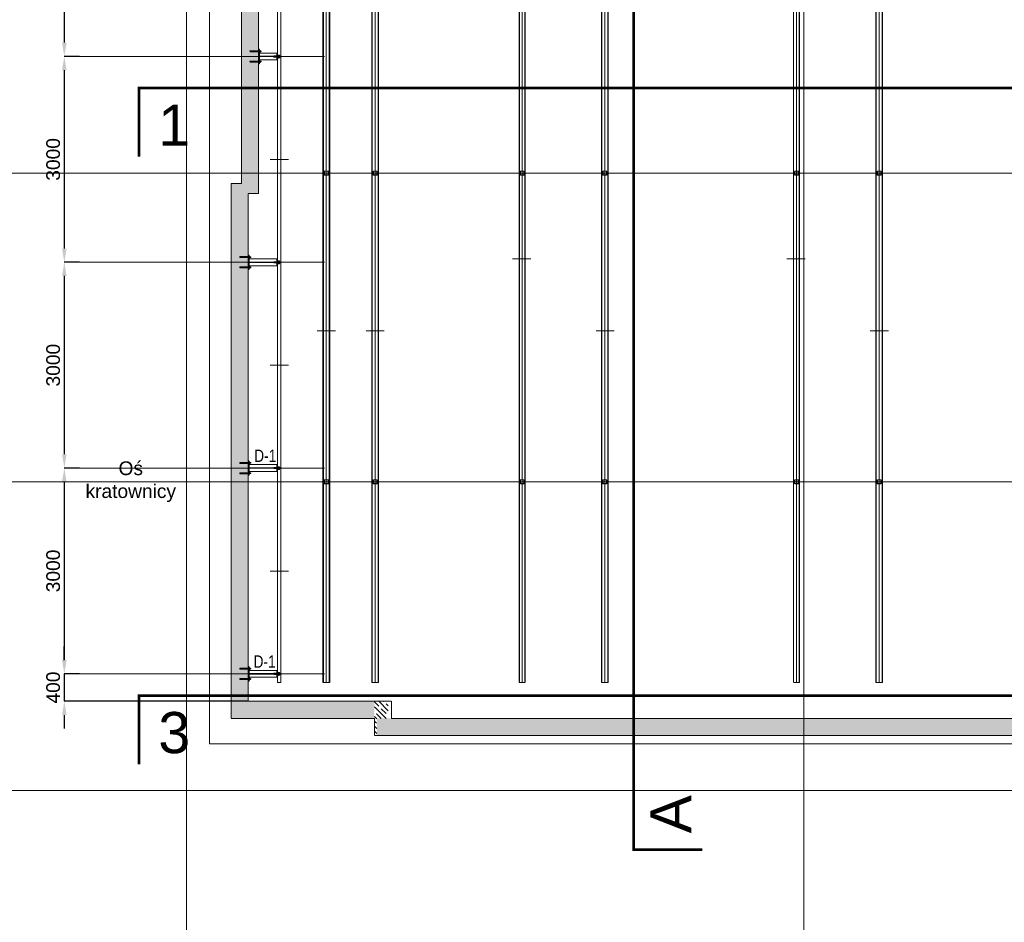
# Model space of a CAD drawing. Header units: millimetres. Extents: x -176817 to 571382, y -58489 to 156123.
# Tile 231 of 256: x 135977 to 150336, y 129807 to 142965. Entities that reach past the tile are written whole.
import ezdxf

# ---------------------------------------------------------------- set-up
doc = ezdxf.new("R2010")
doc.units = ezdxf.units.MM
doc.header["$LTSCALE"] = 0.2
doc.linetypes.add('DASHED', pattern=[19.05, 12.7, -6.35])
doc.linetypes.add('HIDDEN', pattern=[9.525, 6.35, -3.175])
doc.layers.get('0').update_dxf_attribs({"lineweight": 13})
doc.layers.get('Defpoints').update_dxf_attribs({"lineweight": 13})
doc.layers.add('-AAA Podkład', color=252, linetype='Continuous', lineweight=13)
doc.layers.add('LAYER1', color=7, linetype='Continuous', lineweight=13)
doc.styles.get("Standard").update_dxf_attribs({"font": 'arial.ttf'})
doc.dimstyles.new('STANDARD-100', dxfattribs={"dimscale": 100, "dimtxt": 2, "dimasz": 2, "dimexe": 0, "dimexo": 0, "dimgap": 0.6, "dimtad": 1, "dimdec": 0, "dimzin": 12, "dimdsep": 46, "dimtxsty": 'Standard', "dimcen": 1, "dimclrd": 256, "dimclre": 256, "dimclrt": 2, "dimadec": 0, "dimazin": 0, "dimtfac": 1, "dimtdec": 0, "dimtmove": 0, "dimatfit": 3, "dimfxl": 0, "dimtolj": 1, "dimtzin": 0, "dimarcsym": 0})
pattern_1 = [(315, (111410.91, 158729.21), (70.71068, 70.71068), []), (315, (111410.91, 158658.71), (70.71068, 70.71068), [100, -50])]

# ---------------------------------------------------------------- blocks, each defined once
blk = doc.blocks.new('*U2')
at = {"color": 0}
for p, q in [((-36, 0), (14, 0)), ((-32, 5), (-31, 6)), ((-32, 5), (-32, -5)), ((-30, 5), (-32, 5)), ((-30, 6), (-31, 6)), ((-30, 8), (-30, -8)), ((-30, 8), (-30, -8)), ((-30, 8), (-30, -8)), ((-20, 5), (-30, 5)), ((-20, 11), (-29, 11)), ((-20, -12), (-20, 12)), ((-20, 8), (-20, -8)), ((-17, 12), (-20, 12)), ((-17, -12), (-17, 12)), ((-17, -12), (-17, 12)), ((0, 6), (-17, 6)), ((-1, 5), (-17, 5)), ((-1, 6), (-1, -6)), ((0, -12), (0, 12)), ((2, 12), (0, 12)), ((2, -12), (2, 12)), ((2, 9), (2, -9)), ((3, 11), (3, -11)), ((10, 11), (3, 11)), ((2, 9), (3, 9)), ((10, 5), (3, 5)), ((10, 8), (10, -8)), ((-32, -5), (-31, -6)), ((-30, -5), (-32, -5)), ((-30, -6), (-31, -6)), ((-20, -5), (-30, -5)), ((-20, -11), (-29, -11)), ((-17, -12), (-20, -12)), ((-1, -5), (-17, -5)), ((0, -6), (-17, -6)), ((2, -12), (0, -12)), ((10, -5), (3, -5)), ((2, -9), (3, -9)), ((10, -11), (3, -11))]:
    blk.add_line(p, q, dxfattribs=at)
for centre, radius, start, end in [((-25, 8), 4.47, 141.9467, 218.0533), ((-13, 0), 16.3, 160.3279, 199.6721), ((-24, 8), 4.47, 321.9467, 38.0533), ((-36, 0), 16.3, 340.3279, 19.6721), ((6, 8), 4.47, 321.9467, 38.0533), ((-6, 0), 16.3, 340.3279, 19.6721), ((-25, -8), 4.47, 141.9467, 218.0533), ((-24, -8), 4.47, 321.9467, 38.0533), ((6, -8), 4.47, 321.9467, 38.0533)]:
    blk.add_arc(centre, radius, start, end, dxfattribs=at)
blk = doc.blocks.new('CLMP2', base_point=(-240.02793, 677.2178))
at = {"layer": 'LAYER1', "color": 0, "linetype": 'Continuous'}
for p, q in [((-228.02793, 842.16751), (-235.02793, 839.69709)), ((-235.02793, 727.51421), (-235.02793, 839.69709)), ((-228.02793, 727.51421), (-235.02793, 727.51421)), ((-234.02793, 838.76421), (-222.02793, 838.76421)), ((-234.02793, 838.76421), (-234.02793, 730.17843)), ((-234.02793, 730.17843), (-233.32082, 729.47132)), ((-228.02793, 730.17843), (-234.02793, 730.17843)), ((-234.02793, 724.85), (-233.32082, 725.55711)), ((-234.02793, 724.85), (-234.02793, 704.85)), ((-228.02793, 724.85), (-234.02793, 724.85)), ((-233.02793, 728.76421), (-233.02793, 726.26421)), ((-232.95793, 835.3444), (-232.95793, 730.17843)), ((-232.95793, 724.85), (-232.95793, 704.85)), ((-232.13688, 728.76421), (-228.02793, 728.76421)), ((-232.13688, 726.26421), (-228.02793, 726.26421)), ((-228.02793, 842.16751), (-228.02793, 677.2178)), ((-228.02793, 842.16751), (-221.02793, 839.69709)), ((-228.02793, 730.17843), (-222.02793, 730.17843)), ((-223.91898, 728.76421), (-228.02793, 728.76421)), ((-228.02793, 727.51421), (-221.02793, 727.51421)), ((-223.91898, 726.26421), (-228.02793, 726.26421)), ((-228.02793, 724.85), (-222.02793, 724.85)), ((-223.09793, 835.3444), (-223.09793, 730.17843)), ((-223.09793, 724.85), (-223.09793, 704.85)), ((-223.02793, 728.76421), (-223.02793, 726.26421)), ((-222.02793, 730.17843), (-222.73503, 729.47132)), ((-222.02793, 724.85), (-222.73503, 725.55711)), ((-222.02793, 838.76421), (-222.02793, 730.17843)), ((-222.02793, 724.85), (-222.02793, 704.85)), ((-221.02793, 727.51421), (-221.02793, 839.69709)), ((-216.02793, 704.85), (-240.02793, 704.85)), ((-240.02793, 704.85), (-240.02793, 702.35)), ((-216.02793, 702.35), (-240.02793, 702.35)), ((-238.99758, 701.50149), (-237.52793, 702.35)), ((-238.99758, 701.50149), (-238.99758, 693.19851)), ((-238.99758, 693.19851), (-237.52793, 692.35)), ((-218.52793, 702.35), (-237.52793, 702.35)), ((-237.52793, 692.35), (-218.52793, 692.35)), ((-234.02793, 692.35), (-234.02793, 687.69169)), ((-222.02793, 687.69169), (-234.02793, 687.69169)), ((-232.41059, 685.76421), (-234.02793, 687.69169)), ((-233.51276, 701.50149), (-233.51276, 693.19851)), ((-232.95793, 692.35), (-232.95793, 686.41651)), ((-232.41059, 685.76421), (-232.41059, 679.10321)), ((-232.41059, 679.10321), (-231.82342, 678.76421)), ((-231.82342, 678.76421), (-224.23243, 678.76421)), ((-230.21926, 685.75575), (-230.21926, 679.10321)), ((-228.02793, 704.85), (-228.02793, 704.85)), ((-225.8366, 685.75575), (-225.8366, 679.10321)), ((-223.64527, 679.10321), (-224.23243, 678.76421)), ((-223.64527, 685.76421), (-222.02793, 687.69169)), ((-223.64527, 685.76421), (-223.64527, 679.10321)), ((-223.09793, 692.35), (-223.09793, 686.41651)), ((-222.5431, 701.50149), (-222.5431, 693.19851)), ((-222.02793, 692.35), (-222.02793, 687.69169)), ((-217.05827, 701.50149), (-218.52793, 702.35)), ((-217.05827, 693.19851), (-218.52793, 692.35)), ((-217.05827, 701.50149), (-217.05827, 693.19851)), ((-216.02793, 704.85), (-216.02793, 702.35))]:
    blk.add_line(p, q, dxfattribs=at)
at = {"layer": 'LAYER1', "color": 0, "linetype": 'DASHED'}
for p, q in [((-234.52793, 704.85), (-234.52793, 702.35)), ((-221.52793, 704.85), (-221.52793, 702.35))]:
    blk.add_line(p, q, dxfattribs=at)
at = {"layer": 'LAYER1', "color": 0, "linetype": 'Continuous'}
for centre, radius, start, end in [((-228.02793, 838.76421), 6, 180, 0), ((-234.02793, 728.76421), 1, 0, 45), ((-234.02793, 726.26421), 1, 315, 0), ((-222.02793, 728.76421), 1, 135, 180), ((-222.02793, 726.26421), 1, 180, 225), ((-236.23992, 697.54309), 4.80691, 55.434907, 120), ((-236.23992, 697.15691), 4.80691, 240, 304.56509), ((-228.02793, 684.19851), 18.15149, 72.412046, 107.58795), ((-228.02793, 710.50149), 18.15149, 252.41205, 287.58795), ((-231.30883, 687.33723), 1.92048, 234.99226, 304.56509), ((-231.30883, 680.6847), 1.92048, 240, 304.56509), ((-228.02793, 692.66874), 7.25199, 252.41205, 287.58795), ((-228.02793, 686.0162), 7.25199, 252.41205, 287.58795), ((-224.74703, 687.33723), 1.92048, 235.43491, 305.00774), ((-224.74703, 680.6847), 1.92048, 235.43491, 300), ((-219.81594, 697.54309), 4.80691, 60, 124.56509), ((-219.81594, 697.15691), 4.80691, 235.43491, 300)]:
    blk.add_arc(centre, radius, start, end, dxfattribs=at)
blk = doc.blocks.new('*D783')
at = {"layer": '-AAA Podkład', "linetype": 'HIDDEN', "lineweight": -2, "ltscale": 5, "transparency": 16777216}
for p, q in [((136850, 145429), (136628, 145429)), ((136628, 145229), (136628, 142629)), ((136850, 142429), (136628, 142429))]:
    blk.add_line(p, q, dxfattribs=at)
at = {"layer": '-AAA Podkład', "linetype": 'HIDDEN', "ltscale": 5, "transparency": 16777216}
for points in [[(136595, 145229), (136662, 145229), (136628, 145429)], [(136595, 142629), (136662, 142629), (136628, 142429)]]:
    blk.add_solid(points, dxfattribs=at)
at = {"layer": 'Defpoints', "color": 0, "linetype": 'HIDDEN', "ltscale": 5, "transparency": 16777216}
for p in [(136850, 145429, 0), (136628, 142429), (136850, 142429, 0)]:
    blk.add_point(p, dxfattribs=at)
at = {"layer": '-AAA Podkład', "color": 2, "linetype": 'HIDDEN', "ltscale": 5, "transparency": 16777216, "insert": (136466, 143929), "char_height": 200, "attachment_point": 5, "rotation": 90}
blk.add_mtext('\\A1;3000', dxfattribs=at)
blk = doc.blocks.new('*D784')
at = {"layer": '-AAA Podkład', "linetype": 'HIDDEN', "lineweight": -2, "ltscale": 5, "transparency": 16777216}
for p, q in [((136850, 142429), (136628, 142429)), ((136628, 142229), (136628, 139629)), ((136850, 139429), (136628, 139429))]:
    blk.add_line(p, q, dxfattribs=at)
at = {"layer": '-AAA Podkład', "linetype": 'HIDDEN', "ltscale": 5, "transparency": 16777216}
for points in [[(136595, 142229), (136662, 142229), (136628, 142429)], [(136595, 139629), (136662, 139629), (136628, 139429)]]:
    blk.add_solid(points, dxfattribs=at)
at = {"layer": 'Defpoints', "color": 0, "linetype": 'HIDDEN', "ltscale": 5, "transparency": 16777216}
for p in [(136850, 142429, 0), (136628, 139429), (136850, 139429)]:
    blk.add_point(p, dxfattribs=at)
at = {"layer": '-AAA Podkład', "color": 2, "linetype": 'HIDDEN', "ltscale": 5, "transparency": 16777216, "insert": (136466, 140929), "char_height": 200, "attachment_point": 5, "rotation": 90}
blk.add_mtext('\\A1;3000', dxfattribs=at)
blk = doc.blocks.new('*D785')
at = {"layer": '-AAA Podkład', "linetype": 'HIDDEN', "lineweight": -2, "ltscale": 5, "transparency": 16777216}
for p, q in [((136850, 139429), (136628, 139429)), ((136628, 139229), (136628, 136629)), ((136850, 136429), (136628, 136429))]:
    blk.add_line(p, q, dxfattribs=at)
at = {"layer": '-AAA Podkład', "linetype": 'HIDDEN', "ltscale": 5, "transparency": 16777216}
for points in [[(136595, 139229), (136662, 139229), (136628, 139429)], [(136595, 136629), (136662, 136629), (136628, 136429)]]:
    blk.add_solid(points, dxfattribs=at)
at = {"layer": 'Defpoints', "color": 0, "linetype": 'HIDDEN', "ltscale": 5, "transparency": 16777216}
for p in [(136850, 139429, 0), (136628, 136429), (136850, 136429, 0)]:
    blk.add_point(p, dxfattribs=at)
at = {"layer": '-AAA Podkład', "color": 2, "linetype": 'HIDDEN', "ltscale": 5, "transparency": 16777216, "insert": (136466, 137929), "char_height": 200, "attachment_point": 5, "rotation": 90}
blk.add_mtext('\\A1;3000', dxfattribs=at)
blk = doc.blocks.new('*D786')
at = {"layer": '-AAA Podkład', "linetype": 'HIDDEN', "lineweight": -2, "ltscale": 5, "transparency": 16777216}
for p, q in [((136850, 136429), (136628, 136429)), ((136628, 136229), (136628, 133629)), ((136850, 133429), (136628, 133429))]:
    blk.add_line(p, q, dxfattribs=at)
at = {"layer": '-AAA Podkład', "linetype": 'HIDDEN', "ltscale": 5, "transparency": 16777216}
for points in [[(136595, 136229), (136662, 136229), (136628, 136429)], [(136595, 133629), (136662, 133629), (136628, 133429)]]:
    blk.add_solid(points, dxfattribs=at)
at = {"layer": 'Defpoints', "color": 0, "linetype": 'HIDDEN', "ltscale": 5, "transparency": 16777216}
for p in [(136850, 136429, 0), (136628, 133429), (136850, 133429)]:
    blk.add_point(p, dxfattribs=at)
at = {"layer": '-AAA Podkład', "color": 2, "linetype": 'HIDDEN', "ltscale": 5, "transparency": 16777216, "insert": (136466, 134929), "char_height": 200, "attachment_point": 5, "rotation": 90}
blk.add_mtext('\\A1;3000', dxfattribs=at)
blk = doc.blocks.new('*D787')
at = {"layer": '-AAA Podkład', "linetype": 'HIDDEN', "lineweight": -2, "ltscale": 5, "transparency": 16777216}
for p, q in [((136628, 133629), (136628, 133829)), ((136850, 133429), (136628, 133429)), ((136628, 133429), (136628, 133029)), ((139311, 133029), (136628, 133029)), ((136628, 132829), (136628, 132629))]:
    blk.add_line(p, q, dxfattribs=at)
at = {"layer": '-AAA Podkład', "linetype": 'HIDDEN', "ltscale": 5, "transparency": 16777216}
for points in [[(136595, 133629), (136662, 133629), (136628, 133429)], [(136595, 132829), (136662, 132829), (136628, 133029)]]:
    blk.add_solid(points, dxfattribs=at)
at = {"layer": 'Defpoints', "color": 0, "linetype": 'HIDDEN', "ltscale": 5, "transparency": 16777216}
for p in [(136850, 133429, 0), (136628, 133029), (139311, 133029, 0)]:
    blk.add_point(p, dxfattribs=at)
at = {"layer": '-AAA Podkład', "color": 2, "linetype": 'HIDDEN', "ltscale": 5, "transparency": 16777216, "insert": (136466, 133229), "char_height": 200, "attachment_point": 5, "rotation": 90}
blk.add_mtext('\\A1;400', dxfattribs=at)

msp = doc.modelspace()

# ---------------------------------------------------------------- hatches: boundary and pattern name
at = {"layer": '-AAA Podkład', "linetype": 'HIDDEN', "ltscale": 5}
h = msp.add_hatch(dxfattribs=at)
h.set_pattern_fill('JIS_STN_1E', color=256, scale=100, angle=-90, style=0)
h.set_pattern_definition([(315, (224580.66, 155217), (70.71068, 70.71068), []), (315, (224580.66, 155146.5), (70.71068, 70.71068), [100, -50])])
h.paths.add_polyline_path([(139460.9118, 145779.2054), (139310.9118, 145779.2054), (139310.9118, 151829.2054), (139780.5976, 151829.2054), (141150.9118, 151829.2054), (141150.9118, 152079.2054), (139060.9118, 152079.2054), (139060.9118, 145629.2054), (139210.9118, 145629.2054), (139210.9118, 140579.2054), (139060.9118, 140579.2054), (139060.9118, 132779.2054), (141150.9118, 132779.2054), (141150.9118, 133029.2054), (139310.9118, 133029.2054), (139310.9118, 140429.1645), (139460.9118, 140429.1645)])
h = msp.add_hatch(dxfattribs=at)
h.set_pattern_fill('JIS_STN_1E', color=256, scale=100, angle=-90, style=0)
h.set_pattern_definition(pattern_1)
h.paths.add_polyline_path([(141150.9118, 133029.2054), (141150.9118, 132529.2054), (141185.9118, 132529.2054), (141185.9118, 133029.2054)])
h = msp.add_hatch(dxfattribs=at)
h.set_pattern_fill('JIS_STN_1E', color=256, scale=100, angle=-90, style=0)
h.set_pattern_definition(pattern_1)
h.paths.add_polyline_path([(141350.9118, 132779.2054), (141350.9118, 133029.2054), (141185.9118, 133029.2054), (141185.9118, 132779.2054)])
h = msp.add_hatch(dxfattribs=at)
h.set_pattern_fill('JIS_STN_1E', color=256, scale=100, angle=-90, style=0)
h.set_pattern_definition(pattern_1)
h.paths.add_polyline_path([(141185.9118, 132779.2054), (141185.9118, 132529.2054), (174910.9118, 132529.2054), (174910.9118, 132779.2054)])

# ---------------------------------------------------------------- linework, layer by layer
for p, q in [((138410.9118, 154623.4714), (138410.9118, 103624.3027)), ((147410.9118, 154623.4714), (147410.9118, 103624.3027)), ((139737.5277, 133304.2054, 0), (139737.5277, 151554.2054, 0)), ((139783.5277, 133304.2054, 0), (139783.5277, 151554.2054, 0)), ((139787.5277, 133304.2054, 0), (139787.5277, 151554.2054, 0)), ((140398.4023, 133304.2054, 0), (140398.4023, 151554.2054, 0)), ((140405.4023, 133304.2054, 0), (140405.4023, 151554.2054, 0)), ((140448.4023, 133304.2054, 0), (140448.4023, 151554.2054, 0)), ((140491.4023, 133304.2054, 0), (140491.4023, 151554.2054, 0)), ((140498.4023, 133304.2054, 0), (140498.4023, 151554.2054, 0)), ((141110.7675, 133304.2054, 0), (141110.7675, 151554.2054, 0)), ((141117.7675, 133304.2054, 0), (141117.7675, 151554.2054, 0)), ((141160.7675, 133304.2054, 0), (141160.7675, 151554.2054, 0)), ((141203.7675, 133304.2054, 0), (141203.7675, 151554.2054, 0)), ((141210.7675, 133304.2054, 0), (141210.7675, 151554.2054, 0)), ((143304.9375, 133304.2054, 0), (143304.9375, 151554.2054, 0)), ((144460.9118, 133304.2054, 0), (144460.9118, 151554.2054, 0)), ((144467.9118, 133304.2054, 0), (144467.9118, 151554.2054, 0)), ((144510.9118, 133304.2054, 0), (144510.9118, 151554.2054, 0)), ((144553.9118, 133304.2054, 0), (144553.9118, 151554.2054, 0)), ((144560.9118, 133304.2054, 0), (144560.9118, 151554.2054, 0)), ((147304.9375, 133304.2054, 0), (147304.9375, 151554.2054, 0)), ((148460.9118, 133304.2054, 0), (148460.9118, 151554.2054, 0)), ((148467.9118, 133304.2054, 0), (148467.9118, 151554.2054, 0)), ((148510.9118, 133304.2054, 0), (148510.9118, 151554.2054, 0)), ((148553.9118, 133304.2054, 0), (148553.9118, 151554.2054, 0)), ((148560.9118, 133304.2054, 0), (148560.9118, 151554.2054, 0)), ((140424.2523, 142429.2054, 0), (136849.685, 142429.2054, 0)), ((139460.9118, 142429.2054, 0), (139726.2508, 142429.2054, 0)), ((139472.9118, 142431.7054, 0), (139726.2508, 142431.7054, 0)), ((139472.9118, 142426.7054, 0), (139726.2508, 142426.7054, 0)), ((139895.4768, 140927.2054, 0), (139630.854, 140927.2054, 0)), ((124463.5286, 140729.2054), (176464.8441, 140729.2054)), ((140424.2523, 139429.2054, 0), (136849.685, 139429.2054, 0)), ((139310.9118, 139429.2054, 0), (139726.2508, 139429.2054, 0)), ((139322.9118, 139431.7054, 0), (139726.2508, 139431.7054, 0)), ((139322.9118, 139426.7054, 0), (139726.2508, 139426.7054, 0)), ((143429.5055, 139479.2054, 0), (143164.8827, 139479.2054, 0)), ((147429.5055, 139479.2054, 0), (147164.8827, 139479.2054, 0)), ((140580.7137, 138429.2054, 0), (140316.0909, 138429.2054, 0)), ((141293.0789, 138429.2054, 0), (141028.4561, 138429.2054, 0)), ((144645.1501, 138429.2054, 0), (144380.5273, 138429.2054, 0)), ((148645.1501, 138429.2054, 0), (148380.5273, 138429.2054, 0)), ((139895.4768, 137927.2054, 0), (139630.854, 137927.2054, 0)), ((140424.2523, 136429.2054, 0), (136849.685, 136429.2054, 0)), ((139310.9118, 136429.2054, 0), (139726.2508, 136429.2054, 0)), ((139322.9118, 136431.7054, 0), (139726.2508, 136431.7054, 0)), ((139322.9118, 136426.7054, 0), (139726.2508, 136426.7054, 0)), ((124462.8674, 136229.2054), (176464.1829, 136229.2054)), ((139895.4768, 134927.2054, 0), (139630.854, 134927.2054, 0)), ((140424.2523, 133429.2054, 0), (136849.685, 133429.2054, 0)), ((139310.9118, 133429.2054, 0), (139726.2508, 133429.2054, 0)), ((139322.9118, 133431.7054, 0), (139726.2508, 133431.7054, 0)), ((139322.9118, 133426.7054, 0), (139726.2508, 133426.7054, 0)), ((139787.5277, 133304.2054, 0), (139737.5277, 133304.2054, 0)), ((140498.4023, 133304.2054, 0), (140398.4023, 133304.2054, 0)), ((141210.7675, 133304.2054, 0), (141110.7675, 133304.2054, 0)), ((144560.9118, 133304.2054, 0), (144460.9118, 133304.2054, 0)), ((148560.9118, 133304.2054, 0), (148460.9118, 133304.2054, 0)), ((141150.9118, 133029.2054, 0), (141400.9118, 133029.2054, 0)), ((141400.9118, 133029.2054, 0), (141400.9118, 132779.2054, 0)), ((141150.9118, 132779.2054, 0), (141150.9118, 132529.2054, 0)), ((141400.9118, 132779.2054, 0), (170530.9118, 132779.2054, 0)), ((170780.9118, 132529.2054), (141150.9118, 132529.2054, 0)), ((124462.8674, 131729.2054), (176464.1829, 131729.2054)), ((124462.8674, 131729.2054), (176464.1829, 131729.2054))]:
    msp.add_line(p, q, dxfattribs=at)
at = {"layer": '-AAA Podkład', "linetype": 'HIDDEN', "ltscale": 5, "const_width": 40}
for points in [[(145931.844, 130866.8334), (144931.844, 130866.8334), (144931.844, 141456.9947), (144931.844, 141456.9947), (144931.844, 155803.5737), (145931.844, 155803.5737)], [(137716.0589, 140968.5538), (137716.0589, 141968.5538), (161944.0125, 141968.5538), (161944.0125, 138997.6393), (176290.5915, 138997.6393), (176290.5915, 137997.6393)], [(137716.0589, 132109.8987), (137716.0589, 133109.8987), (161944.0125, 133109.8987), (161944.0125, 133109.8987), (176290.5915, 133109.8987), (176290.5915, 132109.8987)]]:
    msp.add_lwpolyline(points, dxfattribs=at)
at = {"layer": '-AAA Podkład', "linetype": 'HIDDEN', "ltscale": 5}
for points in [[(138746.6604, 152594.2244), (175357.0965, 152594.2244), (175357.0965, 132407.5909), (138746.6604, 132407.5909)], [(140418.4023, 140699.2054), (140478.4023, 140699.2054), (140478.4023, 140759.2054), (140418.4023, 140759.2054)], [(140422.4023, 140703.2054), (140474.4023, 140703.2054), (140474.4023, 140755.2054), (140422.4023, 140755.2054)], [(141130.7675, 140699.2054), (141190.7675, 140699.2054), (141190.7675, 140759.2054), (141130.7675, 140759.2054)], [(141134.7675, 140703.2054), (141186.7675, 140703.2054), (141186.7675, 140755.2054), (141134.7675, 140755.2054)], [(143334.9375, 140699.2054), (143274.9375, 140699.2054), (143274.9375, 140759.2054), (143334.9375, 140759.2054)], [(143330.9375, 140703.2054), (143278.9375, 140703.2054), (143278.9375, 140755.2054), (143330.9375, 140755.2054)], [(147334.9375, 140699.2054), (147274.9375, 140699.2054), (147274.9375, 140759.2054), (147334.9375, 140759.2054)], [(147330.9375, 140703.2054), (147278.9375, 140703.2054), (147278.9375, 140755.2054), (147330.9375, 140755.2054)], [(140418.4023, 136199.2054), (140478.4023, 136199.2054), (140478.4023, 136259.2054), (140418.4023, 136259.2054)], [(140422.4023, 136203.2054), (140474.4023, 136203.2054), (140474.4023, 136255.2054), (140422.4023, 136255.2054)], [(141130.7675, 136199.2054), (141190.7675, 136199.2054), (141190.7675, 136259.2054), (141130.7675, 136259.2054)], [(141134.7675, 136203.2054), (141186.7675, 136203.2054), (141186.7675, 136255.2054), (141134.7675, 136255.2054)], [(143334.9375, 136199.2054), (143274.9375, 136199.2054), (143274.9375, 136259.2054), (143334.9375, 136259.2054)], [(143330.9375, 136203.2054), (143278.9375, 136203.2054), (143278.9375, 136255.2054), (143330.9375, 136255.2054)], [(147334.9375, 136199.2054), (147274.9375, 136199.2054), (147274.9375, 136259.2054), (147334.9375, 136259.2054)], [(147330.9375, 136203.2054), (147278.9375, 136203.2054), (147278.9375, 136255.2054), (147330.9375, 136255.2054)]]:
    msp.add_lwpolyline(points, close=True, dxfattribs=at)
at = {"layer": '-AAA Podkład', "linetype": 'HIDDEN', "ltscale": 5, "elevation": 0}
for points in [[(141150.9118, 152079.2054), (139060.9118, 152079.2054), (139060.9118, 145629.2054), (139210.9118, 145629.2054), (139210.9118, 140579.2054), (139060.9118, 140579.2054), (139060.9118, 132779.2054), (141150.9118, 132779.2054)], [(143264.0875, 151554.2054), (143264.0875, 133304.2054)], [(143345.7875, 133304.2054), (143345.7875, 151554.2054)], [(147264.0875, 151554.2054), (147264.0875, 133304.2054)], [(147345.7875, 133304.2054), (147345.7875, 151554.2054)], [(141150.9118, 133029.2054), (139310.9118, 133029.2054), (139310.9118, 133029.2054), (139310.9118, 140429.1645), (139460.9118, 140429.1645), (139460.9118, 145779.2054), (139310.5976, 145779.2054)]]:
    msp.add_lwpolyline(points, dxfattribs=at)
for points in [[(143260.4875, 133304.2054), (143349.3875, 133304.2054), (143349.3875, 151554.2054), (143260.4875, 151554.2054)], [(147260.4875, 133304.2054), (147349.3875, 133304.2054), (147349.3875, 151554.2054), (147260.4875, 151554.2054)], [(139472.9118, 142324.2054), (139472.9118, 142534.2054), (139460.9118, 142534.2054), (139460.9118, 142324.2054)], [(139472.9118, 142479.2054), (139472.9118, 142379.2054), (139726.2508, 142379.2054), (139726.2508, 142479.2054)], [(139776.2508, 142431.7054), (139776.2508, 142437.7054), (139676.2508, 142437.7054), (139676.2508, 142431.7054)], [(139776.2508, 142426.7054), (139776.2508, 142420.7054), (139676.2508, 142420.7054), (139676.2508, 142426.7054)], [(144480.9118, 140699.2054), (144540.9118, 140699.2054), (144540.9118, 140759.2054), (144480.9118, 140759.2054)], [(144484.9118, 140703.2054), (144536.9118, 140703.2054), (144536.9118, 140755.2054), (144484.9118, 140755.2054)], [(148480.9118, 140699.2054), (148540.9118, 140699.2054), (148540.9118, 140759.2054), (148480.9118, 140759.2054)], [(148484.9118, 140703.2054), (148536.9118, 140703.2054), (148536.9118, 140755.2054), (148484.9118, 140755.2054)], [(139322.9118, 139324.2054), (139322.9118, 139534.2054), (139310.9118, 139534.2054), (139310.9118, 139324.2054)], [(139322.9118, 139479.2054), (139322.9118, 139379.2054), (139726.2508, 139379.2054), (139726.2508, 139479.2054)], [(139776.2508, 139431.7054), (139776.2508, 139437.7054), (139676.2508, 139437.7054), (139676.2508, 139431.7054)], [(139776.2508, 139426.7054), (139776.2508, 139420.7054), (139676.2508, 139420.7054), (139676.2508, 139426.7054)], [(139322.9118, 136324.2054), (139322.9118, 136534.2054), (139310.9118, 136534.2054), (139310.9118, 136324.2054)], [(139322.9118, 136479.2054), (139322.9118, 136379.2054), (139726.2508, 136379.2054), (139726.2508, 136479.2054)], [(139776.2508, 136431.7054), (139776.2508, 136437.7054), (139676.2508, 136437.7054), (139676.2508, 136431.7054)], [(139776.2508, 136426.7054), (139776.2508, 136420.7054), (139676.2508, 136420.7054), (139676.2508, 136426.7054)], [(144480.9118, 136199.2054), (144540.9118, 136199.2054), (144540.9118, 136259.2054), (144480.9118, 136259.2054)], [(144484.9118, 136203.2054), (144536.9118, 136203.2054), (144536.9118, 136255.2054), (144484.9118, 136255.2054)], [(148480.9118, 136199.2054), (148540.9118, 136199.2054), (148540.9118, 136259.2054), (148480.9118, 136259.2054)], [(148484.9118, 136203.2054), (148536.9118, 136203.2054), (148536.9118, 136255.2054), (148484.9118, 136255.2054)], [(139322.9118, 133324.2054), (139322.9118, 133534.2054), (139310.9118, 133534.2054), (139310.9118, 133324.2054)], [(139322.9118, 133479.2054), (139322.9118, 133379.2054), (139726.2508, 133379.2054), (139726.2508, 133479.2054)], [(139776.2508, 133431.7054), (139776.2508, 133437.7054), (139676.2508, 133437.7054), (139676.2508, 133431.7054)], [(139776.2508, 133426.7054), (139776.2508, 133420.7054), (139676.2508, 133420.7054), (139676.2508, 133426.7054)]]:
    msp.add_lwpolyline(points, close=True, dxfattribs=at)
at = {"layer": '-AAA Podkład', "linetype": 'HIDDEN', "ltscale": 5, "const_width": 12.8583, "elevation": 0}
for points in [[(140448.4023, 136179.2054), (140448.5484, 134135.1996)], [(141160.7675, 136179.2054), (141160.9136, 134135.1996)], [(143304.9375, 136179.2054), (143305.0835, 134135.1996)], [(144510.9118, 136179.2054), (144511.0579, 134135.1996)], [(147304.9375, 136179.2054), (147305.0835, 134135.1996)], [(148510.9118, 136179.2054), (148511.0579, 134135.1996)]]:
    msp.add_lwpolyline(points, dxfattribs=at)
at = {"layer": '-AAA Podkład', "linetype": 'HIDDEN', "ltscale": 5}
for p in [(139722.3448, 142429.2054, 0), (139722.3448, 139429.2054, 0), (139722.3448, 136429.2054, 0), (139722.3448, 133429.2054, 0)]:
    msp.add_point(p, dxfattribs=at)

# ---------------------------------------------------------------- block references
at = {"layer": '-AAA Podkład', "linetype": 'HIDDEN', "ltscale": 5, "rotation": 90}
for name, p in [('CLMP2', (139500.544, 142492.2054, 0)), ('*U2', (139756.2508, 142437.7054, 0)), ('CLMP2', (139350.544, 139492.2054, 0)), ('*U2', (139756.2508, 139437.7054, 0)), ('CLMP2', (139350.544, 136492.2054, 0)), ('*U2', (139756.2508, 136437.7054, 0)), ('CLMP2', (139350.544, 133492.2054, 0)), ('*U2', (139756.2508, 133437.7054, 0))]:
    msp.add_blockref(name, p, dxfattribs=at)
at = {"layer": '-AAA Podkład', "linetype": 'HIDDEN', "ltscale": 5, "xscale": -1, "rotation": 90}
for p in [(139500.544, 142366.2054, 0), (139350.544, 139366.2054, 0), (139350.544, 136366.2054, 0), (139350.544, 133366.2054, 0)]:
    msp.add_blockref('CLMP2', p, dxfattribs=at)

# ---------------------------------------------------------------- texts
at = {"layer": '-AAA Podkład', "linetype": 'HIDDEN', "ltscale": 5, "width": 0.8}
for p in [(139396.5103, 136517.875), (139387.0795, 133517.875)]:
    msp.add_text('D-1', height=180, dxfattribs=at).set_placement(p)
at = {"layer": '-AAA Podkład', "linetype": 'HIDDEN', "ltscale": 5, "attachment_point": 5}
for s, insert, char_height in [('\\A1;1', (138231.5679, 141427.2464), 600), ('{\\farial|b0|i0|c238|p34;Oś\\Pkratownicy}', (137597.3073, 136229.2054), 200), ('\\A1;3', (138231.5679, 132568.5914), 600)]:
    msp.add_mtext(s, dxfattribs=dict(at, insert=insert, char_height=char_height))
at = {"layer": '-AAA Podkład', "linetype": 'HIDDEN', "ltscale": 5, "insert": (145473.1513, 131382.3424), "char_height": 600, "attachment_point": 5, "rotation": 90}
msp.add_mtext('\\A1;A', dxfattribs=at)

# ---------------------------------------------------------------- dimensions: what is measured, and where the dimension line sits
at = {"layer": '-AAA Podkład', "linetype": 'HIDDEN', "ltscale": 5}
for base, p1, p2, picture, middle in [((136628.4522, 142429.2054), (136849.685, 145429.2054, 0), (136849.685, 142429.2054, 0), '*D783', (136466.2694, 143929.2054)), ((136628.4522, 139429.2054), (136849.685, 142429.2054, 0), (136849.685, 139429.2054), '*D784', (136466.2694, 140929.2054)), ((136628.4522, 136429.2054), (136849.685, 139429.2054, 0), (136849.685, 136429.2054, 0), '*D785', (136466.2694, 137929.2054)), ((136628.4522, 133429.2054), (136849.685, 136429.2054, 0), (136849.685, 133429.2054), '*D786', (136466.2694, 134929.2054))]:
    dim = msp.add_linear_dim(base=base, p1=p1, p2=p2, angle=90, dimstyle='STANDARD-100', dxfattribs=at)
    dim.commit()
    dim.dimension.update_dxf_attribs({"geometry": picture, "text_midpoint": middle})
dim = msp.add_linear_dim(base=(136628.4522, 133029.2054), p1=(136849.685, 133429.2054, 0), p2=(139310.9118, 133029.2054, 0), angle=90, dimstyle='STANDARD-100', dxfattribs=at)
dim.commit()
dim.dimension.update_dxf_attribs({"geometry": '*D787', "text_midpoint": (136628.4522, 133229.2054), "dimtype": 160})

doc.saveas('drawing.dxf')
